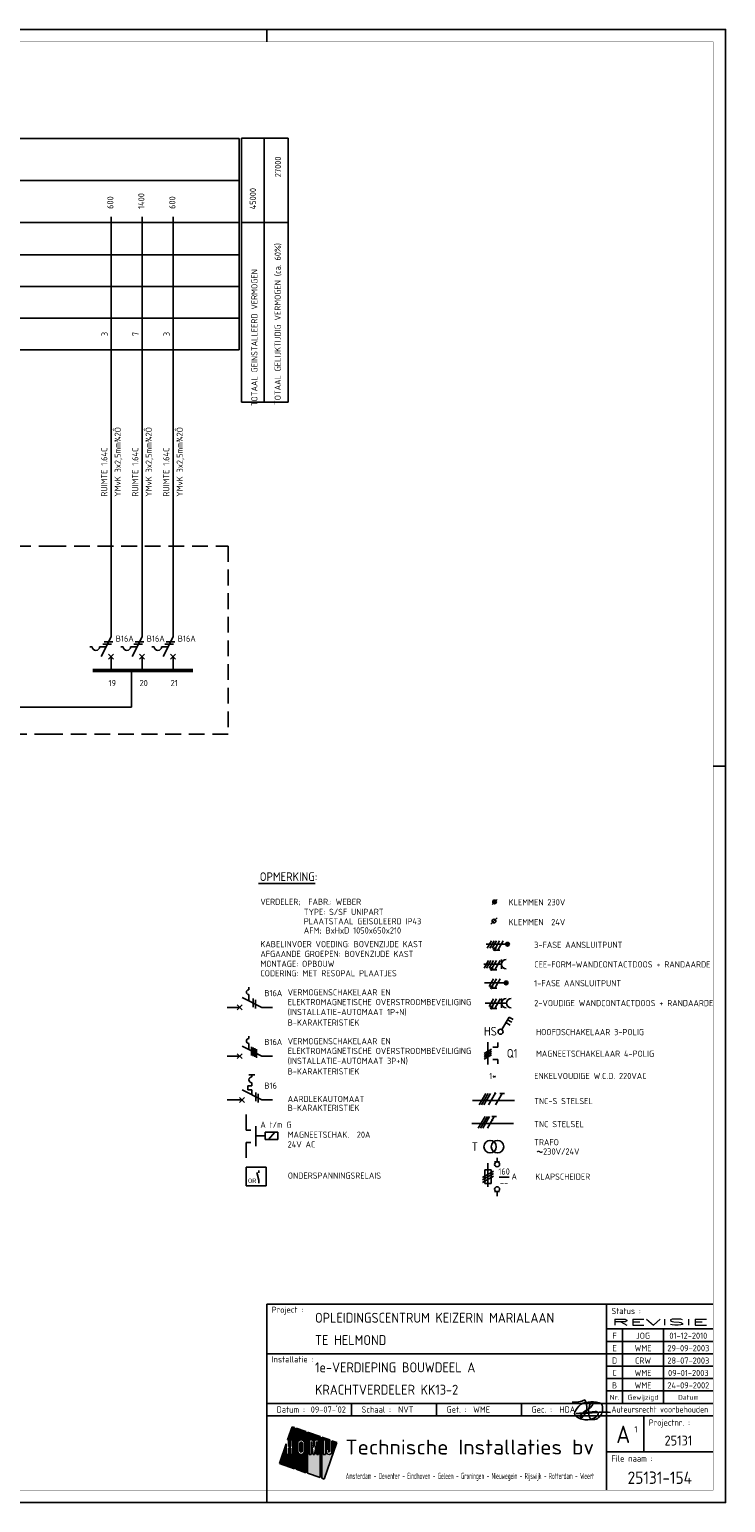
# Model space of a CAD drawing. Header units: millimetres. Extents: x 0 to 841, y 0 to 594.
# Tile 3 of 3: x 560 to 841, y 0 to 594. Entities that reach past the tile are written whole.
import ezdxf
from ezdxf.enums import TextEntityAlignment as Align

# ---------------------------------------------------------------- set-up
doc = ezdxf.new("R2010")
doc.units = ezdxf.units.MM
doc.linetypes.add('HIDDEN', pattern=[9.525, 6.35, -3.175])
doc.layers.get('0').update_dxf_attribs({"linetype": 'CONTINUOUS'})
for name, color, linetype in [('02-61-50-lijn050', 90, 'CONTINUOUS'), ('1', 7, 'CONTINUOUS'), ('40', 1, 'CONTINUOUS'), ('41', 2, 'CONTINUOUS'), ('70', 1, 'CONTINUOUS'), ('71', 2, 'CONTINUOUS'), ('73', 4, 'CONTINUOUS'), ('EL$2B---_KADER', 4, 'CONTINUOUS'), ('LIJN018', 210, 'CONTINUOUS'), ('LIJN025', 10, 'CONTINUOUS'), ('LIJN035', 50, 'CONTINUOUS'), ('LIJN050', 90, 'CONTINUOUS'), ('TEKST18', 210, 'CONTINUOUS'), ('TEKST25', 10, 'CONTINUOUS'), ('TEKST35', 50, 'CONTINUOUS'), ('TEKST50', 90, 'CONTINUOUS'), ('TEKST70', 130, 'CONTINUOUS')]:
    doc.layers.add(name, color=color, linetype=linetype)
doc.styles.add('5_0', font='iso.shx')
doc.styles.add('HELV', font='ISO.SHX')
doc.styles.add('ISO', font='ISO.SHX')
doc.styles.add('NEN', font='iso.shx')
doc.styles.add('ROMAND', font='romand')

# ---------------------------------------------------------------- blocks, each defined once
blk = doc.blocks.new('A1')
at = {"layer": 'LIJN025'}
for p, q in [((656, 589), (656, 594)), ((836, 297), (841, 297)), ((793, 80), (793, 5)), ((793, 70), (836, 70)), ((799.5, 70), (799.5, 40)), ((816, 70), (816, 40)), ((656, 60), (793, 60)), ((793, 65), (836, 65)), ((793, 60), (836, 60)), ((793, 55), (836, 55)), ((793, 50), (836, 50)), ((793, 45), (836, 45)), ((656, 40), (836, 40)), ((690.25, 35), (690.25, 40)), ((724.5, 35), (724.5, 40)), ((758.75, 35), (758.75, 40)), ((656, 35), (836, 35)), ((666.28, 30.55), (664.44, 25.28)), ((667.23, 30.22), (666.28, 30.55)), ((667.23, 13.64), (667.23, 30.22)), ((667.85, 30), (667.85, 13.42)), ((671.81, 28.62), (667.85, 30)), ((808, 35), (808, 20.5)), ((664.44, 25.28), (664.78, 25.28)), ((664.78, 25.28), (664.78, 22.62)), ((665.68, 22.62), (665.68, 25.28)), ((665.68, 25.28), (666.58, 25.28)), ((666.58, 25.28), (666.58, 19.41)), ((668.51, 23.91), (668.61, 24.43)), ((668.51, 20.8), (668.51, 23.91)), ((668.61, 24.43), (668.9, 24.86)), ((668.9, 24.86), (669.35, 25.18)), ((669.35, 25.18), (669.88, 25.28)), ((669.39, 23.89), (669.46, 24.14)), ((669.39, 20.81), (669.39, 23.89)), ((669.46, 24.14), (669.63, 24.32)), ((669.63, 24.32), (669.89, 24.39)), ((669.88, 25.28), (670.41, 25.18)), ((669.89, 24.39), (670.13, 24.32)), ((670.13, 24.32), (670.31, 24.14)), ((670.31, 24.14), (670.38, 23.89)), ((670.38, 23.89), (670.38, 20.81)), ((670.41, 25.18), (670.85, 24.88)), ((670.85, 24.88), (671.14, 24.45)), ((671.14, 24.45), (671.25, 23.91)), ((671.25, 23.91), (671.25, 20.8)), ((671.81, 12.03), (671.81, 28.62)), ((672.49, 28.38), (672.49, 11.8)), ((677.53, 26.61), (672.49, 28.38)), ((673.1, 25.28), (674.62, 25.28)), ((673.1, 19.41), (673.1, 25.28)), ((673.87, 24.56), (673.87, 19.41)), ((674.72, 19.41), (673.87, 24.56)), ((674.62, 25.28), (675, 22.14)), ((675, 22.14), (675.38, 25.28)), ((676.15, 24.56), (675.29, 19.41)), ((675.38, 25.28), (676.92, 25.28)), ((676.15, 19.41), (676.15, 24.56)), ((676.92, 25.28), (676.92, 19.41)), ((677.53, 10.03), (677.53, 26.61)), ((678.21, 26.37), (678.21, 9.79)), ((681.46, 25.24), (678.21, 26.37)), ((678.81, 25.28), (679.69, 25.28)), ((678.81, 19.41), (678.81, 25.28)), ((679.14, 9.47), (684.31, 24.24)), ((679.69, 25.28), (679.69, 19.41)), ((681.46, 20.62), (681.46, 25.24)), ((682.31, 24.94), (682.31, 20.61)), ((684.31, 24.24), (682.31, 24.94)), ((663.88, 23.67), (661.11, 15.78)), ((663.88, 19.41), (663.88, 23.67)), ((664.78, 19.41), (663.88, 19.41)), ((664.78, 22.62), (665.68, 22.62)), ((664.78, 21.86), (664.78, 19.41)), ((665.68, 21.86), (664.78, 21.86)), ((665.68, 19.41), (665.68, 21.86)), ((666.58, 19.41), (665.68, 19.41)), ((668.61, 20.28), (668.51, 20.8)), ((668.91, 19.82), (668.61, 20.28)), ((669.37, 19.52), (668.91, 19.82)), ((669.91, 19.41), (669.37, 19.52)), ((669.45, 20.57), (669.39, 20.81)), ((669.64, 20.38), (669.45, 20.57)), ((669.89, 20.32), (669.64, 20.38)), ((670.14, 20.38), (669.89, 20.32)), ((670.43, 19.53), (669.91, 19.41)), ((670.32, 20.56), (670.14, 20.38)), ((670.38, 20.81), (670.32, 20.56)), ((670.86, 19.83), (670.43, 19.53)), ((671.15, 20.26), (670.86, 19.83)), ((671.25, 20.8), (671.15, 20.26)), ((673.87, 19.41), (673.1, 19.41)), ((675.29, 19.41), (674.72, 19.41)), ((676.92, 19.41), (676.15, 19.41)), ((679.69, 19.41), (678.81, 19.41)), ((680.02, 21.54), (680.88, 21.54)), ((680.02, 20.61), (680.02, 21.54)), ((680.09, 20.16), (680.02, 20.61)), ((680.34, 19.76), (680.09, 20.16)), ((680.7, 19.5), (680.34, 19.76)), ((681.16, 19.41), (680.7, 19.5)), ((680.88, 21.54), (680.88, 20.62)), ((680.88, 20.62), (680.97, 20.41)), ((680.97, 20.41), (681.17, 20.33)), ((681.61, 19.5), (681.16, 19.41)), ((681.17, 20.33), (681.37, 20.41)), ((681.37, 20.41), (681.46, 20.62)), ((681.99, 19.77), (681.61, 19.5)), ((682.24, 20.17), (681.99, 19.77)), ((682.31, 20.61), (682.24, 20.17)), ((793, 20.5), (836, 20.5)), ((661.11, 15.78), (667.23, 13.64)), ((667.85, 13.42), (671.81, 12.03)), ((672.49, 11.8), (677.53, 10.03)), ((678.21, 9.79), (679.14, 9.47)), ((656, 0), (656, 5))]:
    blk.add_line(p, q, dxfattribs=at)
blk.add_lwpolyline([(0, 0), (0, 594), (841, 594), (841, 0)], close=True, dxfattribs=at)
for points in [[(664.44, 25.28), (666.28, 30.55), (667.23, 25.28), (667.23, 30.22)], [(667.85, 25.28), (667.85, 30), (671.81, 25.28), (671.81, 28.62)], [(664.78, 22.62), (664.78, 25.28), (665.68, 22.62), (665.68, 25.28)], [(666.58, 19.41), (666.58, 25.28), (667.23, 19.41), (667.23, 25.28)], [(669.35, 25.18), (667.85, 25.28), (669.88, 25.28), (667.85, 25.28)], [(668.9, 24.86), (667.85, 25.28), (669.35, 25.18), (667.85, 25.28)], [(668.61, 24.43), (667.85, 25.28), (668.9, 24.86), (667.85, 25.28)], [(667.85, 23.91), (667.85, 25.28), (668.51, 23.91), (668.61, 24.43)], [(667.85, 20.8), (667.85, 23.91), (668.51, 20.8), (668.51, 23.91)], [(669.39, 23.89), (669.46, 24.14), (670.38, 23.89), (670.31, 24.14)], [(669.39, 20.81), (669.39, 23.89), (670.38, 20.81), (670.38, 23.89)], [(669.46, 24.14), (669.63, 24.32), (670.31, 24.14), (670.13, 24.32)], [(669.63, 24.32), (669.89, 24.39), (670.13, 24.32), (669.89, 24.39)], [(670.41, 25.18), (669.88, 25.28), (670.41, 25.18), (671.81, 25.28)], [(670.85, 24.88), (670.41, 25.18), (670.85, 24.88), (671.81, 25.28)], [(671.14, 24.45), (670.85, 24.88), (671.14, 24.45), (671.81, 25.28)], [(671.25, 23.91), (671.14, 24.45), (671.81, 23.91), (671.81, 25.28)], [(671.25, 20.8), (671.25, 23.91), (671.81, 20.8), (671.81, 23.91)], [(672.49, 25.28), (672.49, 28.38), (677.53, 25.28), (677.53, 26.61)], [(672.49, 19.41), (672.49, 25.28), (673.1, 19.41), (673.1, 25.28)], [(673.87, 19.41), (673.87, 24.56), (674.72, 19.41), (673.87, 24.56)], [(675, 22.14), (674.62, 25.28), (675, 22.14), (675.38, 25.28)], [(675.29, 19.41), (676.15, 24.56), (676.15, 19.41), (676.15, 24.56)], [(676.92, 19.41), (676.92, 25.28), (677.53, 19.41), (677.53, 25.28)], [(679.69, 25.28), (678.21, 26.37), (681.46, 25.24), (678.21, 26.37)], [(678.81, 25.28), (678.21, 26.37), (679.69, 25.28), (678.21, 26.37)], [(678.21, 19.41), (678.21, 26.37), (678.81, 19.41), (678.81, 25.28)], [(679.69, 25.24), (679.69, 25.28), (681.46, 25.24)], [(679.69, 21.54), (679.69, 25.24), (681.46, 21.54), (681.46, 25.24)], [(682.31, 20.61), (682.31, 24.94), (683.04, 20.61), (684.31, 24.24)], [(661.11, 15.78), (662.39, 19.41), (667.23, 13.64), (667.23, 19.41)], [(662.39, 19.41), (663.88, 23.67), (663.88, 19.41), (663.88, 23.67)], [(664.78, 19.41), (664.78, 21.86), (665.68, 19.41), (665.68, 21.86)], [(667.85, 19.41), (668.51, 20.8), (667.85, 19.41), (668.61, 20.28)], [(667.85, 19.41), (667.85, 20.8), (667.85, 19.41), (668.51, 20.8)], [(667.85, 19.41), (668.61, 20.28), (667.85, 19.41), (668.91, 19.82)], [(667.85, 19.41), (668.91, 19.82), (667.85, 19.41), (669.37, 19.52)], [(667.85, 19.41), (669.37, 19.52), (667.85, 19.41), (669.91, 19.41)], [(667.85, 13.42), (667.85, 19.41), (671.81, 12.03), (671.81, 19.41)], [(669.45, 20.57), (669.39, 20.81), (670.32, 20.56), (670.38, 20.81)], [(669.64, 20.38), (669.45, 20.57), (670.14, 20.38), (670.32, 20.56)], [(669.89, 20.32), (669.64, 20.38), (669.89, 20.32), (670.14, 20.38)], [(669.91, 19.41), (670.43, 19.53), (669.91, 19.41), (671.81, 19.41)], [(670.43, 19.53), (670.86, 19.83), (670.43, 19.53), (671.81, 19.41)], [(670.86, 19.83), (671.15, 20.26), (670.86, 19.83), (671.81, 19.41)], [(671.81, 19.41), (671.15, 20.26), (671.81, 20.8), (671.25, 20.8)], [(672.49, 11.8), (672.49, 19.41), (677.53, 10.03), (677.53, 19.41)], [(678.21, 9.79), (678.21, 19.41), (679.14, 9.47), (682.62, 19.41)], [(679.69, 19.41), (679.69, 21.54), (680.02, 20.61), (680.02, 21.54)], [(679.69, 19.41), (680.02, 20.61), (679.69, 19.41), (680.09, 20.16)], [(679.69, 19.41), (680.09, 20.16), (679.69, 19.41), (680.34, 19.76)], [(679.69, 19.41), (680.34, 19.76), (679.69, 19.41), (680.7, 19.5)], [(679.69, 19.41), (680.7, 19.5), (679.69, 19.41), (681.16, 19.41)], [(680.02, 20.61), (680.02, 21.54), (680.09, 20.16), (680.02, 20.61)], [(681.46, 20.62), (680.88, 21.54), (681.46, 20.62), (681.46, 21.54)], [(681.37, 20.41), (680.88, 21.54), (681.46, 20.62), (680.88, 21.54)], [(681.17, 20.33), (680.88, 21.54), (681.37, 20.41), (680.88, 21.54)], [(680.97, 20.41), (680.88, 21.54), (681.17, 20.33), (680.88, 21.54)], [(680.88, 20.62), (680.88, 21.54), (680.97, 20.41), (680.88, 21.54)], [(681.16, 19.41), (682.62, 19.41), (681.61, 19.5), (682.62, 19.41)], [(682.62, 19.41), (681.61, 19.5), (682.62, 19.41), (681.99, 19.77)], [(682.62, 19.41), (681.99, 19.77), (683.04, 20.61), (682.24, 20.17)], [(682.24, 20.17), (682.31, 20.61), (682.24, 20.17), (683.04, 20.61)]]:
    blk.add_solid(points, dxfattribs=at)
at = {"layer": 'LIJN050'}
for p, q in [((836, 80), (656, 80)), ((656, 80), (656, 5))]:
    blk.add_line(p, q, dxfattribs=at)
at = {"layer": 'LIJN050', "const_width": 0.2}
blk.add_lwpolyline([(836, 5), (836, 589), (25, 589), (25, 5)], close=True, dxfattribs=at)
at = {"layer": 'TEKST18', "style": 'ISO'}
for s, p in [('Nr.', (796.25, 41.43)), ('Gewijzigd', (807.75, 41.43)), ('Datum', (826, 41.43))]:
    blk.add_text(s, height=2, dxfattribs=at).set_placement(p, align=Align.CENTER)
at = {"layer": 'TEKST18', "style": 'ISO', "width": 0.67468}
blk.add_text('Amsterdam - Deventer - Eindhoven - Geleen - Groningen - Nieuwegein - Rijswijk - Rotterdam - Weert', height=2.5, dxfattribs=at).set_placement((687.88, 9.47), (788, 9.47), align=Align.FIT)
at = {"layer": 'TEKST25', "style": 'ISO'}
for s, p in [('Project :', (658, 76.5)), ('Status :', (795, 76)), ('Installatie :', (658, 56.5)), ('Datum :', (660, 36.25)), ('Schaal :', (694.25, 36.25)), ('Get. :', (728.5, 36.25)), ('Gec. :', (762.75, 36.25)), ('Projectnr. :', (810, 31)), ('File naam :', (795, 16.5))]:
    blk.add_text(s, height=2.5, dxfattribs=at).set_placement(p)
at = {"layer": 'TEKST25', "style": 'ISO', "width": 1.015814}
blk.add_text('Auteursrecht voorbehouden', height=2.5, dxfattribs=at).set_placement((795, 36.3), (834, 36.3), align=Align.FIT)
at = {"layer": 'TEKST25', "style": 'ROMAND', "width": 2.899115}
blk.add_attdef('STATUS', text='', height=2.5, dxfattribs=at).set_placement((795, 71.5), (834, 71.5), align=Align.FIT)
at = {"layer": 'TEKST25', "style": 'ISO'}
for tag, p in [('E', (796.25, 66)), ('NAAM-E', (807.75, 66)), ('DATUM-E', (826, 66)), ('D', (796.25, 61)), ('NAAM-D', (807.75, 61)), ('DATUM-D', (826, 61)), ('C', (796.25, 56)), ('B', (796.25, 51)), ('NAAM-B', (807.75, 51)), ('NAAM-C', (807.75, 56)), ('DATUM-B', (826, 51)), ('DATUM-C', (826, 56)), ('A', (796.25, 46)), ('NAAM-A', (807.75, 46)), ('DATUM-A', (826, 46))]:
    blk.add_attdef(tag, text='', height=2.5, dxfattribs=at).set_placement(p, align=Align.CENTER)
for tag, p in [('DATUM', (673.75, 36.25)), ('SCHAAL', (709, 36.25)), ('GETEKEND', (739.25, 36.25)), ('GECONTOL.', (774, 36.25)), ('FORMAAT', (804.25, 28.25))]:
    blk.add_attdef(tag, p, '', height=2.5, dxfattribs=at)
at = {"layer": 'TEKST35', "style": 'ISO'}
for tag, p in [('PROJECT', (675.5, 72.5)), ('PLAATS', (675.5, 63.5)), ('INSTALLATIE-REGEL1', (675.5, 52.5)), ('INSTALLATIE-REGEL2', (675.5, 43.5))]:
    blk.add_attdef(tag, p, '', height=4, dxfattribs=at)
blk.add_attdef('PROJ.NR.', text='', height=4, dxfattribs=at).set_placement((822, 23), align=Align.CENTER)
at = {"layer": 'TEKST50', "style": 'HELV', "width": 1.169753}
blk.add_text('Technische Installaties bv', height=6, dxfattribs=at).set_placement((687.72, 19.36), (787.99, 19.36), align=Align.FIT)
at = {"layer": 'TEKST50', "style": 'ISO'}
blk.add_attdef('FILE-NAAM', text='', height=5, dxfattribs=at).set_placement((814.5, 7.5), align=Align.CENTER)
at = {"layer": 'TEKST70', "style": 'HELV'}
blk.add_text('A', height=7, dxfattribs=at).set_placement((799.75, 24), align=Align.CENTER)
blk = doc.blocks.new('PRHDAA4')
at = {"layer": '02-61-50-lijn050', "color": 50, "linetype": 'ByBlock', "flags": 128}
blk.add_lwpolyline([(1.04, 2.03, 0.043806), (-6.39, 1.89, -0.031193), (-12.8, 1.6), (-7.61, 2.16, 0.003454), (-5.1, 2.36, -0.231177), (-3.95, 1.92, -0.175519), (-3.92, 1.42, -0.153375), (-4.6, 0.4, -0.056813), (-5.76, -0.34, -0.100205), (-8.11, -0.94, -0.16296), (-12.67, 0.33, -0.379529), (-13.36, 2.09, -0.14016), (-11.01, 5.21, -0.143334), (-9.14, 6.05, -0.06258), (-4.67, 6.18, -0.12688), (-2.65, 5.49, -0.169413), (-2.32, 4.96, -0.095564), (-2.27, 2.38, -0.080055), (-2.63, 1.34, -0.126486), (-4.26, -0.44, -0.214891), (-6.48, -0.78, -0.203106), (-7.05, -0.45, -0.121177), (-7.75, 1.16, -0.121604), (-7.51, 4.45, -0.010614), (-7.31, 5.13, -0.021915), (-7.04, 5.72, -0.15615), (-6.41, 6.24, -0.050224), (-6.16, 6.3, -0.295436), (-5.97, 6.21, -0.250173), (-5.94, 5.68, -0.167384), (-8.57, 2.94, 0.121525), (-11.08, 0.82, 0.14194), (-11.19, 0.5, 0.153562), (-11.18, 0.3, 0.520832), (-10.31, 0.11, 0.362036), (-9.35, 7.05, -0.145439), (-14.41, 6.19)], format="xyb", dxfattribs=at)
blk = doc.blocks.new('TTOTVERM')
at = {"layer": '40', "style": 'NEN'}
for s, p in [('TOTAAL GELIJKTIJDIG VERMOGEN (ca. 60%)', (15.91, -76.18)), ('TOTAAL GEINSTALLEERD VERMOGEN', (6.52, -81.68))]:
    blk.add_text(s, height=2.5, rotation=90, dxfattribs=at).set_placement(p, align=Align.CENTER)
blk = doc.blocks.new('T1146')
at = {"layer": '71'}
for p, q in [((-4, 0), (-4, -8)), ((0, -1.5), (-2, -1.5)), ((0, -6.5), (-2, -6.5))]:
    blk.add_line(p, q, dxfattribs=at)
blk = doc.blocks.new('RWS023', base_point=(227, 181))
at = {"layer": '40', "style": 'NEN'}
blk.add_text('~', height=5, dxfattribs=at).set_placement((223.5, 179.5))
blk = doc.blocks.new('KLAPSCHRENVOOI')
at = {"layer": '1', "color": 1}
for p, q in [((-16.95, 1.46), (-21.45, -1.14)), ((-16.95, 0.46), (-21.45, -2.14)), ((-16.95, -0.54), (-21.45, -3.14))]:
    blk.add_line(p, q, dxfattribs=at)
at = {"layer": '1', "color": 2}
for p, q in [((-20.45, 1.91), (-17.95, 1.91)), ((-20.45, -3.59), (-20.45, 1.91)), ((-19.2, 4.66), (-19.2, -4.84)), ((-17.95, 1.91), (-17.95, -3.59)), ((-16.5, 5.16), (-14.5, 5.16)), ((-17.95, -3.59), (-20.45, -3.59)), ((-14.5, -6.84), (-16.5, -6.84))]:
    blk.add_line(p, q, dxfattribs=at)
at = {"layer": '70'}
blk.add_line((-14.69, -0.96), (-10.69, -0.96), dxfattribs=at)
at = {"layer": '71'}
for centre in [(-15.5, 4.16), (-15.5, -5.84)]:
    blk.add_circle(centre, 1, dxfattribs=at)
at = {"layer": 'LIJN035'}
for p, q in [((-15.5, 5.16), (-15.5, 6.76)), ((-15.5, -6.84), (-15.5, -8.69))]:
    blk.add_line(p, q, dxfattribs=at)
at = {"layer": '40', "style": 'NEN'}
for s, p in [('160', (-12.69, 0.04)), ('--', (-12.69, -4.46))]:
    blk.add_text(s, height=2.5, dxfattribs=at).set_placement(p, align=Align.CENTER)
blk.add_text('A', height=2.5, dxfattribs=at).set_placement((-9.69, -1.96))
at = {"layer": 'TEKST25', "style": 'ISO'}
blk.add_text('KLAPSCHEIDER', height=2.5, dxfattribs=at).set_placement((-0.06, -2.04))

msp = doc.modelspace()

# ---------------------------------------------------------------- linework, layer by layer
at = {"color": 50}
for p, q in [((738.98, 162.18), (755.85, 162.18)), ((738.65, 152.88), (755.53, 152.88))]:
    msp.add_line(p, q, dxfattribs=at)
at = {"color": 10}
for p, q in [((741.64, 160.31), (744.35, 165)), ((742.58, 160.31), (745.29, 165)), ((743.52, 160.31), (746.23, 165)), ((745.39, 160.31), (748.1, 165)), ((748.21, 160.31), (750.91, 165)), ((749.98, 165), (751.85, 165)), ((741.32, 151.01), (744.03, 155.7)), ((742.26, 151.01), (744.96, 155.7)), ((743.19, 151.01), (745.9, 155.7)), ((745.07, 151.01), (747.78, 155.7)), ((746.84, 155.7), (748.71, 155.7))]:
    msp.add_line(p, q, dxfattribs=at)
at = {"color": 10, "const_width": 0.469}
for points in [[(747.9, 165.11, 1), (748.3, 164.88, 1)], [(746.76, 154.41, 1), (747.17, 154.17, 1)]]:
    msp.add_lwpolyline(points, format="xyb", close=True, dxfattribs=at)
at = {"layer": '1', "color": 2}
for p, q in [((584.65, 345.11), (585.65, 345.11)), ((588.65, 345.11), (591.23, 345.11)), ((589.23, 341.11), (593.25, 349.15)), ((597.15, 345.11), (598.15, 345.11)), ((601.15, 345.11), (603.73, 345.11)), ((601.73, 341.11), (605.75, 349.15)), ((609.65, 345.11), (610.65, 345.11)), ((613.65, 345.11), (616.23, 345.11)), ((614.23, 341.11), (618.25, 349.15)), ((646.05, 203.69), (654.08, 199.67)), ((646.05, 183.99), (654.08, 179.97)), ((650.05, 172.46), (650.05, 171.66)), ((646.05, 166.39), (654.08, 162.37)), ((650.05, 168.06), (648.45, 168.06)), ((648.45, 168.06), (648.45, 166.46)), ((648.45, 166.46), (650.05, 166.46)), ((650.05, 169.26), (650.05, 168.06)), ((650.05, 166.46), (650.05, 164.4))]:
    msp.add_line(p, q, dxfattribs=at)
at = {"layer": '1', "color": 1}
for p, q in [((746.66, 226.56), (744.91, 223.53)), ((747.66, 226.56), (745.91, 223.53)), ((748.66, 226.56), (746.91, 223.53)), ((749.91, 226.56), (748.19, 223.57)), ((751.41, 226.56), (749.23, 222.77)), ((745.39, 218.56), (743.64, 215.53)), ((746.39, 218.56), (744.64, 215.53)), ((747.39, 218.56), (745.64, 215.53)), ((748.64, 218.56), (746.92, 215.57)), ((750.14, 218.56), (747.96, 214.77)), ((747.39, 211.16), (745.64, 208.13)), ((748.64, 211.16), (746.92, 208.17)), ((750.14, 211.16), (747.96, 207.37)), ((747.39, 203.06), (745.64, 200.03)), ((748.64, 203.06), (746.92, 200.07)), ((750.14, 203.06), (747.96, 199.27))]:
    msp.add_line(p, q, dxfattribs=at)
for centre in [(747.94, 223.13), (746.67, 215.13), (746.67, 207.73), (746.67, 199.63)]:
    msp.add_circle(centre, 0.5, dxfattribs=at)
at = {"layer": '1', "color": 2}
for centre, radius, start, end in [((587.15, 345.11), 1.5, 180, 0), ((599.65, 345.11), 1.5, 180, 0), ((612.15, 345.11), 1.5, 180, 0), ((650.05, 170.46), 1.2, 90, 270)]:
    msp.add_arc(centre, radius, start, end, dxfattribs=at)
at = {"layer": '40'}
msp.add_line((748.88, 235.71), (746.38, 233.21), dxfattribs=at)
at = {"layer": '40', "color": 2}
msp.add_circle((747.63, 234.46), 0.75, dxfattribs=at)
at = {"layer": '70'}
for p, q in [((589.98, 346.11), (593.48, 346.11)), ((590.48, 347.11), (593.98, 347.11)), ((602.48, 346.11), (605.98, 346.11)), ((602.98, 347.11), (606.48, 347.11)), ((614.98, 346.11), (618.48, 346.11)), ((615.48, 347.11), (618.98, 347.11)), ((746.88, 241.21), (748.88, 243.21)), ((750, 222.77), (748.45, 222.77)), ((748.73, 214.77), (747.18, 214.77)), ((650.55, 203.19), (650.55, 199.69)), ((651.55, 202.69), (651.55, 199.19)), ((748.73, 207.37), (747.18, 207.37)), ((748.73, 199.27), (747.18, 199.27)), ((649.92, 183.8), (649.92, 180.3)), ((650.56, 183.48), (650.56, 179.98)), ((651.21, 183.16), (651.21, 179.66)), ((651.86, 182.83), (651.86, 179.33)), ((743.65, 181.03), (746.68, 182.78)), ((746.68, 182.03), (743.65, 180.28)), ((743.65, 179.53), (746.68, 181.28)), ((743.65, 178.78), (746.68, 180.53)), ((651.62, 165.37), (651.62, 161.87)), ((652.62, 164.87), (652.62, 161.37))]:
    msp.add_line(p, q, dxfattribs=at)
at = {"layer": '70', "const_width": 0.5}
for points in [[(747.69, 223.13, 1), (748.19, 223.13, 1)], [(746.42, 215.13, 1), (746.92, 215.13, 1)], [(746.42, 207.73, 1), (746.92, 207.73, 1)], [(746.42, 199.63, 1), (746.92, 199.63, 1)]]:
    msp.add_lwpolyline(points, format="xyb", close=True, dxfattribs=at)
at = {"layer": '71'}
for p, q in [((594.25, 340.11), (592.25, 342.11)), ((592.25, 340.11), (594.25, 342.11)), ((606.75, 340.11), (604.75, 342.11)), ((604.75, 340.11), (606.75, 342.11)), ((619.25, 340.11), (617.25, 342.11)), ((617.25, 340.11), (619.25, 342.11)), ((743.6, 217.04), (750.69, 217.04)), ((750.69, 215.16), (750.69, 218.91)), ((648.83, 206.8), (648.83, 207.8)), ((648.83, 202.3), (648.83, 204.8)), ((750.69, 199.48), (750.69, 203.23)), ((744.09, 201.36), (752.69, 201.36)), ((750.8, 190.7), (753.7, 195.72)), ((752.45, 193.56), (754.18, 192.56)), ((753.07, 194.64), (754.8, 193.64)), ((753.7, 195.72), (755.43, 194.72)), ((648.83, 187.1), (648.83, 188.1)), ((648.83, 182.6), (648.83, 185.1)), ((745.17, 185.65), (745.17, 176.65)), ((749.17, 183.65), (747.17, 183.65)), ((749.17, 178.65), (747.17, 178.65)), ((645.05, 163.37), (647.05, 161.37)), ((645.05, 161.37), (647.05, 163.37)), ((660.43, 149.38), (655.43, 149.38)), ((655.43, 149.38), (655.43, 146.38)), ((660.43, 146.38), (660.43, 149.38)), ((655.43, 146.38), (660.43, 146.38)), ((655.77, 135.2), (647.67, 135.2)), ((647.67, 135.2), (647.67, 127.7)), ((652.84, 129.96), (652.09, 133.06)), ((655.77, 127.7), (655.77, 135.2)), ((647.67, 127.7), (655.77, 127.7))]:
    msp.add_line(p, q, dxfattribs=at)
for centre, radius in [((747.88, 242.21), 0.75), ((747.88, 242.21), 0.5), ((747.88, 242.21), 0.25), ((753.09, 225.12), 0.75), ((753.09, 225.12), 0.5), ((753.09, 225.12), 0.25), ((752.52, 209.54), 0.75), ((752.52, 209.54), 0.5), ((752.52, 209.54), 0.25), ((750.29, 189.84), 1), ((746.07, 143.5), 2.5), ((749.07, 143.5), 2.5)]:
    msp.add_circle(centre, radius, dxfattribs=at)
for centre, radius in [((752.57, 217.04), 1.88), ((648.83, 205.8), 1), ((752.57, 201.36), 1.88), ((754.57, 201.36), 1.88), ((648.83, 186.1), 1)]:
    msp.add_arc(centre, radius, 90, 270, dxfattribs=at)
at = {"layer": '73', "const_width": 1.5}
msp.add_lwpolyline([(585.77, 335.47), (626.24, 335.47)], dxfattribs=at)
at = {"layer": 'LIJN018', "color": 9, "linetype": 'Continuous'}
for p, q in [((98.01, 550.08), (579.61, 550.08)), ((163.35, 550.08), (644.95, 550.08)), ((98.01, 533.08), (579.61, 533.08)), ((163.35, 533.08), (644.95, 533.08)), ((98.01, 516.11), (579.61, 516.11)), ((163.35, 516.11), (644.95, 516.11)), ((98.01, 503.11), (579.61, 503.11)), ((163.35, 503.11), (644.95, 503.11)), ((98.01, 490.33), (579.61, 490.33)), ((163.35, 490.33), (644.95, 490.33)), ((98.01, 477.53), (579.61, 477.53)), ((163.35, 477.53), (644.95, 477.53)), ((98.01, 464.83), (579.61, 464.83)), ((163.35, 464.83), (644.95, 464.83))]:
    msp.add_line(p, q, dxfattribs=at)
at = {"layer": 'LIJN018', "color": 9}
msp.add_line((644.95, 464.83), (644.95, 550.08), dxfattribs=at)
at = {"layer": 'LIJN025', "linetype": 'Continuous'}
for p, q in [((645.82, 443.75), (645.82, 550.11)), ((645.82, 550.11), (664.62, 550.11)), ((654.99, 443.92), (654.99, 549.95)), ((664.62, 443.75), (664.62, 550.11)), ((645.82, 516.11), (664.62, 516.11)), ((645.82, 443.75), (664.62, 443.75)), ((652.73, 249.62), (675.61, 249.62))]:
    msp.add_line(p, q, dxfattribs=at)
at = {"layer": 'LIJN025', "linetype": 'HIDDEN'}
for p, q in [((97.35, 385.7), (568.79, 385.7)), ((568.79, 385.7), (640.5, 385.7)), ((640.5, 385.7), (640.5, 309.82)), ((568.79, 309.82), (97.35, 309.82)), ((640.5, 309.82), (568.79, 309.82))]:
    msp.add_line(p, q, dxfattribs=at)
at = {"layer": 'LIJN025', "color": 2, "linetype": 'Continuous'}
for p, q in [((644.13, 198.69), (646.1, 200.67)), ((644.13, 200.67), (646.1, 198.69)), ((644.13, 180.97), (646.1, 178.99)), ((644.13, 178.99), (646.1, 180.97))]:
    msp.add_line(p, q, dxfattribs=at)
at = {"layer": 'LIJN025', "color": 1, "linetype": 'Continuous'}
msp.add_line((656.72, 146.38), (659.24, 149.38), dxfattribs=at)
at = {"layer": 'LIJN025', "color": 2, "linetype": 'HIDDEN', "ltscale": 2.5}
msp.add_line((655.43, 147.88), (651.66, 147.88), dxfattribs=at)
at = {"layer": 'LIJN035'}
for p, q in [((593.25, 349.15), (593.25, 518.5)), ((605.75, 349.15), (605.75, 518.5)), ((618.25, 349.15), (618.25, 518.5)), ((593.25, 335.7), (593.25, 341.2)), ((605.75, 335.7), (605.75, 341.2)), ((618.25, 335.7), (618.25, 341.2)), ((752.59, 225.12), (744.52, 225.12)), ((752.02, 209.54), (743.82, 209.54)), ((645.11, 199.68), (640.04, 199.68)), ((654.08, 199.67), (658.29, 199.67)), ((749.17, 183.65), (749.17, 185.45)), ((645.11, 179.98), (640.04, 179.98)), ((654.08, 179.97), (658.29, 179.97)), ((749.17, 176.85), (749.17, 178.65)), ((646.06, 162.38), (640.04, 162.38)), ((654.08, 162.37), (658.29, 162.37)), ((647.66, 150.22), (647.66, 156.51)), ((647.66, 138.94), (647.66, 145.22)), ((652.84, 133.93), (652.84, 132.95)), ((652.84, 129.96), (652.84, 128.83))]:
    msp.add_line(p, q, dxfattribs=at)
at = {"layer": 'LIJN035', "color": 90}
for p, q in [((601.45, 320.69), (601.45, 335.47)), ((282.94, 320.69), (601.45, 320.69))]:
    msp.add_line(p, q, dxfattribs=at)
at = {"layer": 'LIJN050'}
msp.add_line((648.84, 172.46), (651.24, 172.46), dxfattribs=at)

# ---------------------------------------------------------------- block references
at = {"layer": '40'}
msp.add_blockref('RWS023', (768.07, 140.3), dxfattribs=at)
at = {"layer": 'EL$2B---_KADER'}
msp.add_blockref('A1', (0, 0), dxfattribs=at).add_auto_attribs({'NAAM-E': 'JOG', 'NAAM-D': 'WME', 'NAAM-C': 'CRW', 'NAAM-B': 'WME', 'NAAM-A': 'WME', 'STATUS': 'REVISIE', 'FILE-NAAM': '25131-154', 'SCHAAL': 'NVT', 'INSTALLATIE-REGEL2': 'KRACHTVERDELER KK13-2', 'INSTALLATIE-REGEL1': '1e-VERDIEPING BOUWDEEL A', 'DATUM': "09-07-'02", 'PLAATS': 'TE HELMOND', 'PROJECT': 'OPLEIDINGSCENTRUM KEIZERIN MARIALAAN', 'GETEKEND': 'WME', 'GECONTOL.': 'HDA', 'C': 'D', 'B': 'C', 'A': 'B', 'E': 'F', 'D': 'E', 'PROJ.NR.': '25131', 'DATUM-C': '28-07-2003', 'DATUM-B': '09-01-2003', 'DATUM-A': '24-09-2002', 'FORMAAT': '1', 'DATUM-E': '01-12-2010', 'DATUM-D': '29-09-2003'})
at = {"layer": 'LIJN025'}
for name, p in [('TTOTVERM', (645.77, 551.4)), ('KLAPSCHRENVOOI', (764.4, 132.2)), ('PRHDAA4', (793.6, 34.3))]:
    msp.add_blockref(name, p, dxfattribs=at)
at = {"layer": 'LIJN025', "color": 2, "linetype": 'Continuous', "rotation": 180}
msp.add_blockref('T1146', (647.66, 143.72), dxfattribs=at)

# ---------------------------------------------------------------- texts
at = {"layer": '40', "style": 'NEN'}
for s, p in [('27000', (661.8, 538.6)), ('45000', (651.68, 525.78))]:
    msp.add_text(s, height=2.5, rotation=90, dxfattribs=at).set_placement(p, align=Align.CENTER)
for s, p in [('1400', (606.68, 521.64)), ('600', (594.18, 521.64)), ('600', (619.18, 521.64)), ('3', (591.88, 470.34)), ('7', (604.38, 470.34)), ('3', (616.88, 470.34)), (' YMvK 3x2,5mm¾2Ô', (597.18, 404.04)), (' YMvK 3x2,5mm¾2Ô', (609.68, 404.04)), (' YMvK 3x2,5mm¾2Ô', (622.18, 404.04)), ('RUIMTE 1.64C', (591.73, 405.64)), ('RUIMTE 1.64C', (604.23, 405.64)), ('RUIMTE 1.64C', (616.73, 405.64))]:
    msp.add_text(s, height=2.5, rotation=90, dxfattribs=at).set_placement(p)
for s, height, p in [('B16A', 2.5, (595.16, 347.12)), ('B16A', 2.5, (607.66, 347.12)), ('B16A', 2.5, (620.16, 347.12)), ('B16', 2.5, (655.08, 204.17)), ('A', 2.5, (660.08, 204.17)), ('B16', 2.5, (655.08, 184.47)), ('A', 2.5, (660.08, 184.47)), ('B16', 2.5, (655.08, 166.87)), ('230V/24V', 2.5, (767.47, 140.3)), ('OR', 1.8, (648.44, 128.86))]:
    msp.add_text(s, height=height, dxfattribs=at).set_placement(p)
at = {"layer": '41', "style": 'NEN'}
msp.add_text('T', height=3.5, dxfattribs=at).set_placement((741.17, 141.8), align=Align.RIGHT)
at = {"layer": 'TEKST25'}
for s, style, p in [('19', '5_0', (592.25, 329.2)), ('20', '5_0', (604.75, 329.2)), ('21', '5_0', (617.25, 329.2)), ('VERDELER;  FABR.: WEBER', 'ISO', (653.46, 240.99)), ('TYPE: S/SF UNIPART', 'ISO', (670.96, 236.93)), ('KLEMMEN 230V', 'ISO', (753.54, 240.79)), ('AFM; BxHxD 1050x650x210', 'ISO', (670.96, 229.43)), ('PLAATSTAAL GEISOLEERD IP43', 'ISO', (670.96, 233.13)), ('KLEMMEN  24V', 'ISO', (753.54, 232.79)), ('KABELINVOER VOEDING: BOVENZIJDE KAST', 'ISO', (653.46, 223.92)), ('3-FASE AANSLUITPUNT', 'ISO', (763.86, 223.65)), ('AFGAANDE GROEPEN: BOVENZIJDE KAST', 'ISO', (653.46, 219.97)), ('CODERING: MET RESOPAL PLAATJES', 'ISO', (653.46, 212.16)), ('MONTAGE: OPBOUW', 'ISO', (653.46, 215.99)), ('CEE-FORM-WANDCONTACTDOOS + RANDAARDE', 'ISO', (763.86, 215.75)), ('1-FASE AANSLUITPUNT', 'ISO', (763.86, 208.15)), ('VERMOGENSCHAKELAAR EN ', 'ISO', (664.46, 204.48)), ('ELEKTROMAGNETISCHE OVERSTROOMBEVEILIGING', 'ISO', (664.46, 200.55)), ('2-VOUDIGE WANDCONTACTDOOS + RANDAARDE', 'ISO', (763.86, 200.15)), ('(INSTALLATIE-AUTOMAAT 1P+N)', 'ISO', (664.46, 196.55)), ('B-KARAKTERISTIEK', 'ISO', (664.46, 192.3)), ('HOOFDSCHAKELAAR 3-POLIG', 'ISO', (764.56, 188.45)), ('VERMOGENSCHAKELAAR EN ', 'ISO', (664.46, 184.78)), ('(INSTALLATIE-AUTOMAAT 3P+N)', 'ISO', (664.46, 176.85)), ('ELEKTROMAGNETISCHE OVERSTROOMBEVEILIGING', 'ISO', (664.46, 180.85)), ('MAGNEETSCHAKELAAR 4-POLIG', 'ISO', (764.56, 179.75)), ('B-KARAKTERISTIEK', 'ISO', (664.46, 172.6)), ('1*', '5_0', (745.74, 170.74)), ('ENKELVOUDIGE W.C.D. 220VAC', 'ISO', (763.86, 170.75)), ('AARDLEKAUTOMAAT', 'ISO', (664.46, 161.48)), ('B-KARAKTERISTIEK', 'ISO', (664.46, 157.9)), ('TNC-S STELSEL', 'ISO', (763.86, 160.65)), ('A t/m G', 'ISO', (653.44, 151.09)), ('MAGNEETSCHAK.  20A', 'ISO', (664.44, 147.09)), ('TNC STELSEL', 'ISO', (763.86, 151.35)), ('24V AC', 'ISO', (664.44, 143.16)), ('TRAFO', 'ISO', (763.86, 144.05)), ('ONDERSPANNINGSRELAIS', 'ISO', (664.53, 130.58))]:
    msp.add_text(s, height=2.5, dxfattribs=dict(at, style=style)).set_placement(p)
at = {"layer": 'TEKST35', "linetype": 'HIDDEN', "style": 'ISO'}
msp.add_text('OPMERKING:', height=3.5, dxfattribs=at).set_placement((653.22, 250.62))
at = {"layer": 'TEKST35', "style": 'NEN'}
for s, p in [('HS', (743.6, 188.28)), ('Q1', (752.8, 179.38))]:
    msp.add_text(s, height=3.5, dxfattribs=at).set_placement(p)

doc.saveas('drawing.dxf')
